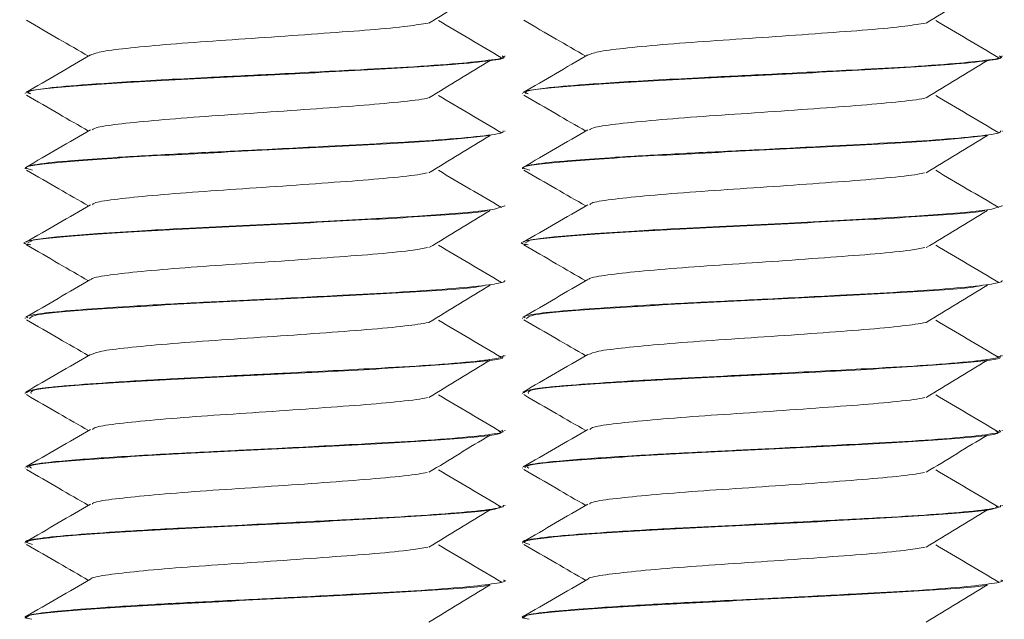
# Model space of a CAD drawing. Header units: millimetres. Extents: x -136 to 1613, y -2821 to -510.
# Tile 53 of 69: x 991 to 1007, y -572 to -562. Entities that reach past the tile are written whole.
import ezdxf

# ---------------------------------------------------------------- set-up
doc = ezdxf.new("R2010")
doc.units = ezdxf.units.MM

msp = doc.modelspace()

# ---------------------------------------------------------------- linework, layer by layer
at = {"color": 7, "linetype": 'Continuous', "lineweight": 15}
for p, q in [((998.863, -562.246), (998.863, -562.236)), ((1007.158, -562.246), (1007.158, -562.236)), ((990.863, -562.861), (990.863, -562.87)), ((999.158, -562.861), (999.158, -562.87)), ((998.863, -563.495), (998.863, -563.486)), ((1007.158, -563.495), (1007.158, -563.486)), ((990.863, -564.111), (990.863, -564.12)), ((999.158, -564.111), (999.158, -564.12)), ((998.863, -564.746), (998.863, -564.736)), ((1007.158, -564.746), (1007.158, -564.736)), ((990.863, -565.361), (990.863, -565.371)), ((999.158, -565.361), (999.158, -565.371)), ((998.863, -565.996), (998.863, -565.986)), ((1007.158, -565.996), (1007.158, -565.986)), ((990.863, -566.611), (990.863, -566.621)), ((999.158, -566.611), (999.158, -566.621)), ((998.863, -567.246), (998.863, -567.236)), ((1007.158, -567.246), (1007.158, -567.236)), ((990.863, -567.861), (990.863, -567.871)), ((999.158, -567.861), (999.158, -567.871)), ((998.863, -568.495), (998.863, -568.486)), ((1007.158, -568.495), (1007.158, -568.486)), ((990.863, -569.111), (990.863, -569.12)), ((999.158, -569.111), (999.158, -569.12)), ((998.863, -569.745), (998.863, -569.736)), ((1007.158, -569.745), (1007.158, -569.736)), ((990.863, -570.36), (990.863, -570.37)), ((999.158, -570.36), (999.158, -570.37)), ((998.863, -570.995), (998.863, -570.986)), ((1007.158, -570.995), (1007.158, -570.986)), ((990.863, -571.611), (990.863, -571.621)), ((999.158, -571.611), (999.158, -571.621))]:
    msp.add_line(p, q, dxfattribs=at)
at = {"color": 7, "linetype": 'Continuous', "lineweight": 15, "flags": 128}
for points in [[(998.857, -564.736), (998.862, -564.74), (998.689, -564.794), (998.53, -564.816), (998.237, -564.848), (997.412, -564.911), (996.526, -564.962), (995.304, -565.026), (994.147, -565.084), (993.61, -565.111), (993.336, -565.125), (993.196, -565.133), (993.126, -565.137), (993.09, -565.138), (993.072, -565.139), (993.068, -565.14), (993.066, -565.14), (993.064, -565.14), (993.064, -565.14), (993.064, -565.14), (993.064, -565.14), (993.063, -565.14), (993.063, -565.14), (993.063, -565.14), (993.063, -565.14), (993.06, -565.14), (993.054, -565.141), (993.035, -565.142), (992.969, -565.145), (992.729, -565.16), (992.075, -565.202), (991.389, -565.257), (991.16, -565.282), (991, -565.308), (990.899, -565.361)], [(1007.152, -564.736), (1007.158, -564.74), (1006.985, -564.794), (1006.825, -564.816), (1006.533, -564.848), (1005.708, -564.911), (1004.822, -564.962), (1003.6, -565.026), (1002.443, -565.084), (1001.905, -565.111), (1001.632, -565.125), (1001.491, -565.133), (1001.421, -565.137), (1001.385, -565.138), (1001.367, -565.139), (1001.363, -565.14), (1001.361, -565.14), (1001.36, -565.14), (1001.359, -565.14), (1001.359, -565.14), (1001.359, -565.14), (1001.359, -565.14), (1001.359, -565.14), (1001.359, -565.14), (1001.358, -565.14), (1001.355, -565.14), (1001.349, -565.141), (1001.33, -565.142), (1001.265, -565.145), (1001.024, -565.16), (1000.37, -565.202), (999.684, -565.257), (999.455, -565.282), (999.295, -565.308), (999.195, -565.361)]]:
    msp.add_lwpolyline(points, dxfattribs=at)
at = {"color": 7, "linetype": 'Continuous', "lineweight": 15}
for points, knots in [([(997.596, -561.687), (997.766, -561.584), (998.105, -561.376), (998.447, -561.168), (998.618, -561.065)], [0, 0, 0, 0, 0.499955, 1, 1, 1, 1]), ([(1005.891, -561.687), (1006.061, -561.584), (1006.4, -561.376), (1006.742, -561.168), (1006.913, -561.065)], [0, 0, 0, 0, 0.4999537, 1, 1, 1, 1]), ([(990.884, -561.641), (991.064, -561.746), (991.409, -561.945), (991.753, -562.145), (991.917, -562.241)], [0, 0, 0, 0, 0.522693, 1, 1, 1, 1]), ([(991.953, -562.221), (992.007, -562.2), (992.113, -562.159), (992.595, -562.103), (993.264, -562.04), (994.087, -561.98), (994.979, -561.922), (995.859, -561.858), (996.645, -561.801), (997.262, -561.742), (997.484, -561.704), (997.586, -561.687)], [0, 0, 0, 0, 0.112114, 0.223662, 0.337673, 0.450635, 0.562861, 0.677083, 0.788777, 0.902409, 1, 1, 1, 1]), ([(998.808, -562.269), (998.633, -562.165), (998.282, -561.958), (997.931, -561.75), (997.755, -561.646)], [0, 0, 0, 0, 0.50006, 1, 1, 1, 1]), ([(999.179, -561.641), (999.359, -561.746), (999.704, -561.945), (1000.048, -562.145), (1000.212, -562.241)], [0, 0, 0, 0, 0.522693, 1, 1, 1, 1]), ([(1000.248, -562.221), (1000.302, -562.2), (1000.408, -562.159), (1000.89, -562.103), (1001.56, -562.04), (1002.382, -561.98), (1003.274, -561.922), (1004.154, -561.858), (1004.94, -561.801), (1005.557, -561.742), (1005.779, -561.704), (1005.881, -561.687)], [0, 0, 0, 0, 0.112114, 0.223663, 0.337673, 0.450634, 0.56286, 0.677082, 0.788776, 0.90241, 1, 1, 1, 1]), ([(1007.103, -562.269), (1006.928, -562.165), (1006.577, -561.958), (1006.226, -561.75), (1006.05, -561.646)], [0, 0, 0, 0, 0.50005, 1, 1, 1, 1]), ([(991.953, -562.22), (991.773, -562.324), (991.413, -562.533), (991.053, -562.742), (990.873, -562.847)], [0, 0, 0, 0, 0.499701, 1, 1, 1, 1]), ([(998.818, -562.236), (998.832, -562.241), (998.903, -562.267), (998.631, -562.306), (998.095, -562.365), (997.304, -562.421), (996.257, -562.476), (995.098, -562.537), (993.991, -562.591), (992.896, -562.648), (991.928, -562.709), (991.332, -562.76), (991.06, -562.796), (990.892, -562.826), (990.904, -562.848), (990.911, -562.861)], [0, 0, 0, 0, 0.024107, 0.119133, 0.202996, 0.298913, 0.379718, 0.487089, 0.577252, 0.642802, 0.764155, 0.858915, 0.894543, 0.939141, 1, 1, 1, 1]), ([(990.957, -562.87), (990.932, -562.859), (990.838, -562.819), (991.522, -562.749), (992.874, -562.655), (994.687, -562.569), (996.514, -562.474), (997.862, -562.397), (998.584, -562.323), (998.879, -562.28), (998.833, -562.253), (998.822, -562.246)], [0, 0, 0, 0, 0.051777, 0.195943, 0.341431, 0.484957, 0.630764, 0.774463, 0.872259, 0.967892, 1, 1, 1, 1]), ([(997.596, -562.937), (997.766, -562.834), (998.105, -562.626), (998.447, -562.418), (998.618, -562.315)], [0, 0, 0, 0, 0.499955, 1, 1, 1, 1]), ([(1000.248, -562.22), (1000.068, -562.324), (999.708, -562.533), (999.349, -562.742), (999.169, -562.847)], [0, 0, 0, 0, 0.499701, 1, 1, 1, 1]), ([(1007.113, -562.236), (1007.127, -562.241), (1007.198, -562.267), (1006.926, -562.306), (1006.39, -562.365), (1005.599, -562.421), (1004.553, -562.476), (1003.393, -562.537), (1002.286, -562.591), (1001.191, -562.648), (1000.223, -562.709), (999.627, -562.76), (999.356, -562.796), (999.187, -562.826), (999.199, -562.848), (999.206, -562.861)], [0, 0, 0, 0, 0.024106, 0.119133, 0.202995, 0.298911, 0.379718, 0.48709, 0.577252, 0.642801, 0.764156, 0.858915, 0.894543, 0.939141, 1, 1, 1, 1]), ([(999.252, -562.87), (999.227, -562.859), (999.133, -562.819), (999.818, -562.749), (1001.169, -562.655), (1002.983, -562.569), (1004.809, -562.474), (1006.157, -562.397), (1006.879, -562.323), (1007.174, -562.28), (1007.129, -562.253), (1007.117, -562.246)], [0, 0, 0, 0, 0.0517779, 0.1959436, 0.341433, 0.4849567, 0.6307635, 0.7744627, 0.8722576, 0.9678924, 1, 1, 1, 1]), ([(1005.891, -562.937), (1006.061, -562.834), (1006.4, -562.626), (1006.742, -562.418), (1006.913, -562.315)], [0, 0, 0, 0, 0.4999537, 1, 1, 1, 1]), ([(990.884, -562.891), (991.064, -562.996), (991.409, -563.195), (991.753, -563.395), (991.917, -563.491)], [0, 0, 0, 0, 0.522693, 1, 1, 1, 1]), ([(991.979, -563.471), (992.002, -563.456), (992.057, -563.421), (992.448, -563.369), (993.064, -563.307), (993.854, -563.245), (994.735, -563.188), (995.624, -563.125), (996.452, -563.066), (997.111, -563.007), (997.497, -562.962), (997.575, -562.94), (997.582, -562.938)], [0, 0, 0, 0, 0.08141, 0.193535, 0.307177, 0.421198, 0.533077, 0.647518, 0.760196, 0.873206, 0.987555, 1, 1, 1, 1]), ([(998.808, -563.519), (998.633, -563.415), (998.282, -563.208), (997.931, -563), (997.755, -562.896)], [0, 0, 0, 0, 0.50006, 1, 1, 1, 1]), ([(999.179, -562.891), (999.359, -562.996), (999.704, -563.195), (1000.048, -563.395), (1000.212, -563.491)], [0, 0, 0, 0, 0.522693, 1, 1, 1, 1]), ([(1000.274, -563.471), (1000.297, -563.456), (1000.353, -563.421), (1000.743, -563.369), (1001.359, -563.307), (1002.149, -563.245), (1003.03, -563.188), (1003.919, -563.125), (1004.747, -563.066), (1005.406, -563.007), (1005.792, -562.962), (1005.87, -562.94), (1005.878, -562.938)], [0, 0, 0, 0, 0.081412, 0.193533, 0.307176, 0.421201, 0.533075, 0.647516, 0.760194, 0.873203, 0.987555, 1, 1, 1, 1]), ([(1007.103, -563.519), (1006.928, -563.415), (1006.577, -563.208), (1006.226, -563), (1006.05, -562.896)], [0, 0, 0, 0, 0.50005, 1, 1, 1, 1]), ([(998.837, -563.486), (998.838, -563.496), (998.843, -563.526), (998.501, -563.575), (997.808, -563.638), (996.903, -563.692), (995.808, -563.75), (994.637, -563.811), (993.424, -563.869), (992.461, -563.924), (991.64, -563.982), (991.151, -564.028), (990.933, -564.069), (990.883, -564.091), (990.857, -564.104), (990.871, -564.109), (990.875, -564.111)], [0, 0, 0, 0, 0.047387, 0.145753, 0.243222, 0.33676, 0.415262, 0.524314, 0.612401, 0.709401, 0.783701, 0.885452, 0.942027, 0.974086, 0.991856, 1, 1, 1, 1]), ([(991.953, -563.47), (991.773, -563.574), (991.413, -563.783), (991.053, -563.992), (990.873, -564.097)], [0, 0, 0, 0, 0.499701, 1, 1, 1, 1]), ([(1007.132, -563.486), (1007.133, -563.496), (1007.138, -563.526), (1006.797, -563.575), (1006.103, -563.638), (1005.198, -563.692), (1004.103, -563.75), (1002.933, -563.811), (1001.719, -563.869), (1000.756, -563.924), (999.935, -563.982), (999.446, -564.028), (999.228, -564.069), (999.178, -564.091), (999.152, -564.104), (999.166, -564.109), (999.171, -564.111)], [0, 0, 0, 0, 0.047387, 0.145753, 0.243223, 0.336762, 0.415263, 0.524315, 0.612402, 0.709402, 0.783702, 0.885451, 0.942027, 0.974086, 0.991856, 1, 1, 1, 1]), ([(1000.248, -563.47), (1000.068, -563.574), (999.708, -563.783), (999.349, -563.992), (999.169, -564.097)], [0, 0, 0, 0, 0.499701, 1, 1, 1, 1]), ([(990.983, -564.141), (990.933, -564.129), (990.761, -564.087), (991.334, -564.014), (992.583, -563.923), (994.349, -563.835), (996.187, -563.741), (997.799, -563.655), (998.336, -563.595), (998.6, -563.565)], [0, 0, 0, 0, 0.063969, 0.221532, 0.378735, 0.535044, 0.693373, 0.849282, 1, 1, 1, 1]), ([(997.596, -564.187), (997.766, -564.084), (998.105, -563.876), (998.447, -563.668), (998.618, -563.565)], [0, 0, 0, 0, 0.499955, 1, 1, 1, 1]), ([(999.278, -564.141), (999.228, -564.129), (999.056, -564.087), (999.629, -564.014), (1000.878, -563.923), (1002.644, -563.835), (1004.483, -563.741), (1006.095, -563.655), (1006.631, -563.595), (1006.895, -563.565)], [0, 0, 0, 0, 0.06397, 0.221533, 0.378737, 0.535046, 0.693373, 0.849283, 1, 1, 1, 1]), ([(1005.891, -564.187), (1006.061, -564.084), (1006.4, -563.876), (1006.742, -563.668), (1006.913, -563.565)], [0, 0, 0, 0, 0.4999537, 1, 1, 1, 1]), ([(990.884, -564.141), (991.064, -564.246), (991.409, -564.445), (991.753, -564.645), (991.917, -564.741)], [0, 0, 0, 0, 0.522693, 1, 1, 1, 1]), ([(998.808, -564.769), (998.633, -564.665), (998.282, -564.458), (997.931, -564.25), (997.755, -564.146)], [0, 0, 0, 0, 0.50006, 1, 1, 1, 1]), ([(999.179, -564.141), (999.359, -564.246), (999.704, -564.445), (1000.048, -564.645), (1000.212, -564.741)], [0, 0, 0, 0, 0.522693, 1, 1, 1, 1]), ([(1007.103, -564.769), (1006.928, -564.665), (1006.577, -564.458), (1006.226, -564.25), (1006.05, -564.146)], [0, 0, 0, 0, 0.50005, 1, 1, 1, 1]), ([(991.985, -564.72), (991.991, -564.711), (992.008, -564.682), (992.318, -564.633), (992.875, -564.575), (993.627, -564.511), (994.491, -564.454), (995.386, -564.392), (996.239, -564.331), (996.951, -564.274), (997.413, -564.223), (997.534, -564.195), (997.567, -564.188)], [0, 0, 0, 0, 0.049542, 0.162591, 0.275258, 0.389719, 0.501614, 0.615635, 0.729313, 0.841433, 0.955957, 1, 1, 1, 1]), ([(1000.28, -564.72), (1000.286, -564.711), (1000.303, -564.682), (1000.613, -564.633), (1001.17, -564.575), (1001.922, -564.511), (1002.786, -564.454), (1003.682, -564.392), (1004.534, -564.331), (1005.247, -564.274), (1005.708, -564.223), (1005.829, -564.195), (1005.862, -564.188)], [0, 0, 0, 0, 0.049541, 0.16259, 0.275257, 0.389718, 0.501613, 0.615639, 0.729313, 0.841433, 0.955957, 1, 1, 1, 1]), ([(990.955, -565.392), (990.919, -565.385), (990.724, -565.349), (991.182, -565.278), (992.306, -565.19), (994.007, -565.1), (995.884, -565.008), (997.488, -564.92), (998.447, -564.853), (998.559, -564.819), (998.572, -564.815)], [0, 0, 0, 0, 0.035198, 0.19343, 0.349797, 0.506818, 0.664491, 0.820532, 0.978941, 1, 1, 1, 1]), ([(991.953, -564.72), (991.773, -564.824), (991.413, -565.033), (991.053, -565.242), (990.873, -565.347)], [0, 0, 0, 0, 0.499701, 1, 1, 1, 1]), ([(997.596, -565.437), (997.766, -565.334), (998.105, -565.126), (998.447, -564.918), (998.618, -564.815)], [0, 0, 0, 0, 0.499955, 1, 1, 1, 1]), ([(999.25, -565.392), (999.214, -565.385), (999.02, -565.349), (999.477, -565.278), (1000.602, -565.19), (1002.302, -565.1), (1004.179, -565.008), (1005.783, -564.92), (1006.742, -564.853), (1006.854, -564.819), (1006.867, -564.815)], [0, 0, 0, 0, 0.035198, 0.193431, 0.349797, 0.506819, 0.664491, 0.820532, 0.978942, 1, 1, 1, 1]), ([(1000.248, -564.72), (1000.068, -564.824), (999.708, -565.033), (999.349, -565.242), (999.169, -565.347)], [0, 0, 0, 0, 0.499701, 1, 1, 1, 1]), ([(1005.891, -565.437), (1006.061, -565.334), (1006.4, -565.126), (1006.742, -564.918), (1006.913, -564.815)], [0, 0, 0, 0, 0.4999537, 1, 1, 1, 1]), ([(990.884, -565.391), (991.064, -565.496), (991.409, -565.695), (991.753, -565.895), (991.917, -565.991)], [0, 0, 0, 0, 0.522693, 1, 1, 1, 1]), ([(991.97, -565.97), (991.969, -565.967), (991.962, -565.943), (992.208, -565.899), (992.699, -565.842), (993.41, -565.778), (994.249, -565.72), (995.145, -565.66), (996.016, -565.597), (996.775, -565.54), (997.325, -565.484), (997.501, -565.451), (997.572, -565.437)], [0, 0, 0, 0, 0.017706, 0.131617, 0.24356, 0.358039, 0.470545, 0.583743, 0.698027, 0.809833, 0.924112, 1, 1, 1, 1]), ([(998.808, -566.019), (998.633, -565.915), (998.282, -565.708), (997.931, -565.5), (997.755, -565.396)], [0, 0, 0, 0, 0.50006, 1, 1, 1, 1]), ([(999.179, -565.391), (999.359, -565.496), (999.704, -565.695), (1000.048, -565.895), (1000.212, -565.991)], [0, 0, 0, 0, 0.522693, 1, 1, 1, 1]), ([(1000.265, -565.97), (1000.264, -565.967), (1000.258, -565.943), (1000.503, -565.899), (1000.994, -565.842), (1001.705, -565.778), (1002.544, -565.72), (1003.44, -565.66), (1004.311, -565.597), (1005.07, -565.54), (1005.62, -565.484), (1005.797, -565.451), (1005.867, -565.437)], [0, 0, 0, 0, 0.017705, 0.131616, 0.243559, 0.358038, 0.470548, 0.583742, 0.698026, 0.809832, 0.924113, 1, 1, 1, 1]), ([(1007.103, -566.019), (1006.928, -565.915), (1006.577, -565.708), (1006.226, -565.5), (1006.05, -565.396)], [0, 0, 0, 0, 0.50005, 1, 1, 1, 1]), ([(991.953, -565.97), (991.773, -566.074), (991.413, -566.283), (991.053, -566.492), (990.873, -566.597)], [0, 0, 0, 0, 0.499701, 1, 1, 1, 1]), ([(998.863, -565.986), (998.863, -565.986), (998.867, -565.995), (998.825, -566.021), (998.585, -566.065), (997.965, -566.125), (997.116, -566.181), (996.044, -566.238), (994.875, -566.299), (993.644, -566.358), (992.603, -566.415), (991.746, -566.474), (991.253, -566.517), (990.997, -566.556), (990.864, -566.585), (990.893, -566.603), (990.905, -566.611)], [0, 0, 0, 0, 0.00018, 0.039552, 0.128574, 0.22402, 0.316515, 0.395789, 0.506974, 0.593517, 0.691038, 0.778738, 0.868495, 0.910597, 0.963985, 1, 1, 1, 1]), ([(990.926, -566.621), (990.955, -566.596), (991.018, -566.539), (992.073, -566.458), (993.671, -566.365), (995.551, -566.275), (997.231, -566.186), (998.314, -566.114), (998.491, -566.075), (998.533, -566.065)], [0, 0, 0, 0, 0.133988, 0.295783, 0.459654, 0.622262, 0.784738, 0.948723, 1, 1, 1, 1]), ([(997.596, -566.687), (997.766, -566.584), (998.105, -566.376), (998.447, -566.168), (998.618, -566.065)], [0, 0, 0, 0, 0.499943, 1, 1, 1, 1]), ([(1000.248, -565.97), (1000.068, -566.074), (999.708, -566.283), (999.349, -566.492), (999.169, -566.597)], [0, 0, 0, 0, 0.499701, 1, 1, 1, 1]), ([(1007.158, -565.986), (1007.158, -565.986), (1007.163, -565.995), (1007.12, -566.021), (1006.88, -566.065), (1006.261, -566.125), (1005.411, -566.181), (1004.339, -566.238), (1003.17, -566.299), (1001.939, -566.358), (1000.899, -566.415), (1000.041, -566.474), (999.548, -566.517), (999.293, -566.556), (999.159, -566.585), (999.188, -566.603), (999.2, -566.611)], [0, 0, 0, 0, 0.00018, 0.039552, 0.128575, 0.22402, 0.316516, 0.39579, 0.506974, 0.593517, 0.691038, 0.778739, 0.868495, 0.910597, 0.963984, 1, 1, 1, 1]), ([(999.221, -566.621), (999.25, -566.596), (999.313, -566.539), (1000.369, -566.458), (1001.966, -566.365), (1003.846, -566.275), (1005.526, -566.186), (1006.61, -566.114), (1006.786, -566.075), (1006.828, -566.065)], [0, 0, 0, 0, 0.133988, 0.295783, 0.459654, 0.622265, 0.784738, 0.948723, 1, 1, 1, 1]), ([(1005.891, -566.687), (1006.061, -566.584), (1006.4, -566.376), (1006.742, -566.168), (1006.913, -566.065)], [0, 0, 0, 0, 0.499942, 1, 1, 1, 1]), ([(990.884, -566.641), (991.064, -566.746), (991.409, -566.945), (991.753, -567.145), (991.917, -567.241)], [0, 0, 0, 0, 0.522693, 1, 1, 1, 1]), ([(991.963, -567.221), (992.005, -567.202), (992.094, -567.163), (992.547, -567.108), (993.2, -567.045), (994.013, -566.985), (994.902, -566.927), (995.786, -566.863), (996.584, -566.806), (997.232, -566.745), (997.477, -566.706), (997.595, -566.686)], [0, 0, 0, 0, 0.102914, 0.214402, 0.32816, 0.441318, 0.553191, 0.667345, 0.779107, 0.892406, 1, 1, 1, 1]), ([(998.808, -567.269), (998.633, -567.165), (998.282, -566.958), (997.931, -566.75), (997.755, -566.646)], [0, 0, 0, 0, 0.50006, 1, 1, 1, 1]), ([(999.179, -566.641), (999.359, -566.746), (999.704, -566.945), (1000.048, -567.145), (1000.212, -567.241)], [0, 0, 0, 0, 0.522693, 1, 1, 1, 1]), ([(1000.258, -567.221), (1000.3, -567.202), (1000.389, -567.163), (1000.842, -567.108), (1001.495, -567.045), (1002.308, -566.985), (1003.197, -566.927), (1004.081, -566.863), (1004.879, -566.806), (1005.528, -566.745), (1005.772, -566.706), (1005.891, -566.686)], [0, 0, 0, 0, 0.102913, 0.2144, 0.328158, 0.441317, 0.55319, 0.667345, 0.779107, 0.892406, 1, 1, 1, 1]), ([(1007.103, -567.269), (1006.928, -567.165), (1006.577, -566.958), (1006.226, -566.75), (1006.05, -566.646)], [0, 0, 0, 0, 0.50005, 1, 1, 1, 1]), ([(991.953, -567.22), (991.773, -567.324), (991.413, -567.533), (991.053, -567.742), (990.873, -567.847)], [0, 0, 0, 0, 0.499701, 1, 1, 1, 1]), ([(998.845, -567.236), (998.832, -567.252), (998.813, -567.276), (998.607, -567.307), (998.285, -567.346), (997.667, -567.398), (996.611, -567.458), (995.419, -567.52), (994.244, -567.579), (993.189, -567.632), (992.239, -567.688), (991.593, -567.737), (991.246, -567.771), (990.952, -567.809), (990.907, -567.839), (990.875, -567.861)], [0, 0, 0, 0, 0.075249, 0.114661, 0.160532, 0.260781, 0.350645, 0.465781, 0.551753, 0.628923, 0.726366, 0.815895, 0.86037, 0.897793, 1, 1, 1, 1]), ([(990.96, -567.871), (990.954, -567.851), (990.94, -567.801), (991.838, -567.724), (993.35, -567.63), (995.203, -567.543), (996.991, -567.451), (998.287, -567.36), (998.916, -567.293), (998.804, -567.254), (998.78, -567.246)], [0, 0, 0, 0, 0.092589, 0.236245, 0.382184, 0.526027, 0.671164, 0.815994, 0.959982, 1, 1, 1, 1]), ([(1000.248, -567.22), (1000.068, -567.324), (999.708, -567.533), (999.349, -567.742), (999.169, -567.847)], [0, 0, 0, 0, 0.499701, 1, 1, 1, 1]), ([(1007.14, -567.236), (1007.127, -567.252), (1007.108, -567.276), (1006.902, -567.307), (1006.58, -567.346), (1005.963, -567.398), (1004.907, -567.458), (1003.714, -567.52), (1002.539, -567.579), (1001.485, -567.632), (1000.534, -567.688), (999.888, -567.737), (999.541, -567.771), (999.247, -567.809), (999.203, -567.839), (999.17, -567.861)], [0, 0, 0, 0, 0.075249, 0.114661, 0.160532, 0.26078, 0.350646, 0.465779, 0.551754, 0.628924, 0.726367, 0.815895, 0.860371, 0.897793, 1, 1, 1, 1]), ([(999.255, -567.871), (999.249, -567.851), (999.235, -567.801), (1000.133, -567.724), (1001.645, -567.63), (1003.498, -567.543), (1005.286, -567.451), (1006.582, -567.36), (1007.212, -567.293), (1007.1, -567.254), (1007.075, -567.246)], [0, 0, 0, 0, 0.092589, 0.236245, 0.382186, 0.526026, 0.671164, 0.815995, 0.959982, 1, 1, 1, 1]), ([(997.596, -567.937), (997.766, -567.834), (998.105, -567.626), (998.447, -567.418), (998.618, -567.315)], [0, 0, 0, 0, 0.499943, 1, 1, 1, 1]), ([(1005.891, -567.937), (1006.061, -567.834), (1006.4, -567.626), (1006.742, -567.418), (1006.913, -567.315)], [0, 0, 0, 0, 0.499942, 1, 1, 1, 1]), ([(990.884, -567.891), (991.064, -567.996), (991.409, -568.195), (991.753, -568.395), (991.917, -568.491)], [0, 0, 0, 0, 0.522706, 1, 1, 1, 1]), ([(998.808, -568.519), (998.633, -568.415), (998.282, -568.208), (997.931, -568), (997.755, -567.896)], [0, 0, 0, 0, 0.50006, 1, 1, 1, 1]), ([(999.179, -567.891), (999.359, -567.996), (999.704, -568.195), (1000.048, -568.395), (1000.212, -568.491)], [0, 0, 0, 0, 0.522706, 1, 1, 1, 1]), ([(1007.103, -568.519), (1006.928, -568.415), (1006.577, -568.208), (1006.226, -568), (1006.05, -567.896)], [0, 0, 0, 0, 0.50005, 1, 1, 1, 1]), ([(991.983, -568.471), (992, -568.458), (992.041, -568.424), (992.405, -568.373), (993.003, -568.313), (993.781, -568.25), (994.658, -568.193), (995.55, -568.13), (996.386, -568.071), (997.063, -568.012), (997.471, -567.965), (997.561, -567.942), (997.575, -567.938)], [0, 0, 0, 0, 0.071367, 0.183722, 0.297097, 0.411304, 0.523121, 0.637476, 0.750503, 0.863178, 0.977627, 1, 1, 1, 1]), ([(1000.279, -568.471), (1000.295, -568.458), (1000.336, -568.424), (1000.7, -568.373), (1001.298, -568.313), (1002.077, -568.25), (1002.953, -568.193), (1003.845, -568.13), (1004.681, -568.071), (1005.358, -568.012), (1005.766, -567.965), (1005.856, -567.942), (1005.871, -567.938)], [0, 0, 0, 0, 0.071367, 0.183722, 0.297096, 0.411303, 0.52312, 0.637475, 0.750501, 0.863176, 0.977627, 1, 1, 1, 1]), ([(991.953, -568.47), (991.773, -568.574), (991.413, -568.783), (991.053, -568.992), (990.873, -569.097)], [0, 0, 0, 0, 0.499701, 1, 1, 1, 1]), ([(998.812, -568.486), (998.826, -568.494), (998.864, -568.517), (998.626, -568.557), (998.134, -568.612), (997.312, -568.67), (996.254, -568.726), (995.119, -568.787), (993.903, -568.845), (992.755, -568.905), (991.853, -568.965), (991.232, -569.02), (990.892, -569.066), (990.903, -569.098), (990.907, -569.111)], [0, 0, 0, 0, 0.040002, 0.106487, 0.203284, 0.297607, 0.378697, 0.491195, 0.569039, 0.668735, 0.781906, 0.84623, 0.941258, 1, 1, 1, 1]), ([(990.965, -569.12), (990.943, -569.106), (990.871, -569.062), (991.625, -568.991), (993.035, -568.896), (994.864, -568.81), (996.688, -568.716), (998.101, -568.627), (998.855, -568.553), (998.783, -568.509), (998.76, -568.495)], [0, 0, 0, 0, 0.065914, 0.209905, 0.355772, 0.499405, 0.645205, 0.789297, 0.933973, 1, 1, 1, 1]), ([(997.596, -569.187), (997.766, -569.084), (998.105, -568.876), (998.447, -568.668), (998.618, -568.565)], [0, 0, 0, 0, 0.499943, 1, 1, 1, 1]), ([(1000.248, -568.47), (1000.068, -568.574), (999.708, -568.783), (999.349, -568.992), (999.169, -569.097)], [0, 0, 0, 0, 0.499701, 1, 1, 1, 1]), ([(1007.107, -568.486), (1007.121, -568.494), (1007.159, -568.517), (1006.921, -568.557), (1006.429, -568.612), (1005.607, -568.67), (1004.549, -568.726), (1003.414, -568.787), (1002.198, -568.845), (1001.05, -568.905), (1000.148, -568.965), (999.527, -569.02), (999.187, -569.066), (999.198, -569.098), (999.202, -569.111)], [0, 0, 0, 0, 0.0400024, 0.1064862, 0.2032843, 0.2976072, 0.3786973, 0.4911955, 0.5690394, 0.6687337, 0.781907, 0.8462296, 0.9412586, 1, 1, 1, 1]), ([(999.261, -569.12), (999.238, -569.106), (999.166, -569.062), (999.92, -568.991), (1001.331, -568.896), (1003.159, -568.81), (1004.983, -568.716), (1006.396, -568.627), (1007.151, -568.553), (1007.078, -568.509), (1007.055, -568.495)], [0, 0, 0, 0, 0.065915, 0.209905, 0.355772, 0.499406, 0.645205, 0.789297, 0.933974, 1, 1, 1, 1]), ([(1005.891, -569.187), (1006.061, -569.084), (1006.4, -568.876), (1006.742, -568.668), (1006.913, -568.565)], [0, 0, 0, 0, 0.499942, 1, 1, 1, 1]), ([(990.884, -569.141), (991.064, -569.246), (991.409, -569.445), (991.753, -569.645), (991.917, -569.741)], [0, 0, 0, 0, 0.522706, 1, 1, 1, 1]), ([(991.983, -569.72), (991.985, -569.713), (991.993, -569.685), (992.281, -569.638), (992.818, -569.58), (993.558, -569.517), (994.414, -569.459), (995.311, -569.398), (996.169, -569.336), (996.897, -569.279), (997.386, -569.226), (997.523, -569.197), (997.567, -569.188)], [0, 0, 0, 0, 0.039497, 0.152863, 0.265237, 0.37975, 0.491776, 0.60558, 0.719493, 0.831449, 0.945942, 1, 1, 1, 1]), ([(998.808, -569.769), (998.633, -569.665), (998.282, -569.458), (997.931, -569.25), (997.755, -569.146)], [0, 0, 0, 0, 0.50006, 1, 1, 1, 1]), ([(999.179, -569.141), (999.359, -569.246), (999.704, -569.445), (1000.048, -569.645), (1000.212, -569.741)], [0, 0, 0, 0, 0.522706, 1, 1, 1, 1]), ([(1000.278, -569.72), (1000.28, -569.713), (1000.288, -569.685), (1000.576, -569.638), (1001.113, -569.58), (1001.853, -569.517), (1002.709, -569.459), (1003.606, -569.398), (1004.465, -569.336), (1005.193, -569.279), (1005.681, -569.226), (1005.818, -569.197), (1005.862, -569.188)], [0, 0, 0, 0, 0.039499, 0.152863, 0.265237, 0.37975, 0.491776, 0.60558, 0.719494, 0.831449, 0.945943, 1, 1, 1, 1]), ([(1007.103, -569.769), (1006.928, -569.665), (1006.577, -569.458), (1006.226, -569.25), (1006.05, -569.146)], [0, 0, 0, 0, 0.50005, 1, 1, 1, 1]), ([(998.838, -569.736), (998.841, -569.745), (998.849, -569.775), (998.515, -569.823), (997.828, -569.886), (996.898, -569.943), (995.766, -570.002), (994.591, -570.063), (993.448, -570.117), (992.482, -570.173), (991.627, -570.233), (991.077, -570.287), (990.83, -570.334), (990.881, -570.357), (990.889, -570.36)], [0, 0, 0, 0, 0.042326, 0.145715, 0.241708, 0.330268, 0.426175, 0.530168, 0.607082, 0.704148, 0.788444, 0.888326, 0.982284, 1, 1, 1, 1]), ([(991.953, -569.72), (991.773, -569.824), (991.413, -570.033), (991.053, -570.242), (990.873, -570.347)], [0, 0, 0, 0, 0.499701, 1, 1, 1, 1]), ([(1007.133, -569.736), (1007.136, -569.745), (1007.145, -569.775), (1006.81, -569.823), (1006.124, -569.886), (1005.194, -569.943), (1004.061, -570.002), (1002.886, -570.063), (1001.743, -570.117), (1000.777, -570.173), (999.922, -570.233), (999.372, -570.287), (999.125, -570.334), (999.176, -570.357), (999.184, -570.36)], [0, 0, 0, 0, 0.042326, 0.145714, 0.241709, 0.330268, 0.426176, 0.530169, 0.607083, 0.704149, 0.788444, 0.888326, 0.982284, 1, 1, 1, 1]), ([(1000.248, -569.72), (1000.068, -569.824), (999.708, -570.033), (999.349, -570.242), (999.169, -570.347)], [0, 0, 0, 0, 0.499701, 1, 1, 1, 1]), ([(990.986, -570.391), (990.936, -570.376), (990.783, -570.331), (991.424, -570.256), (992.737, -570.163), (994.524, -570.076), (996.373, -569.982), (997.89, -569.895), (998.787, -569.813), (998.774, -569.764), (998.768, -569.745)], [0, 0, 0, 0, 0.0704295, 0.2103965, 0.3509737, 0.4900772, 0.6312984, 0.7703219, 0.9111165, 1, 1, 1, 1]), ([(997.596, -570.437), (997.766, -570.334), (998.105, -570.126), (998.447, -569.918), (998.618, -569.815)], [0, 0, 0, 0, 0.499943, 1, 1, 1, 1]), ([(999.282, -570.391), (999.231, -570.376), (999.079, -570.331), (999.719, -570.256), (1001.032, -570.163), (1002.819, -570.076), (1004.668, -569.982), (1006.185, -569.895), (1007.082, -569.813), (1007.069, -569.764), (1007.064, -569.745)], [0, 0, 0, 0, 0.070429, 0.210396, 0.350973, 0.490077, 0.631298, 0.770322, 0.911116, 1, 1, 1, 1]), ([(1005.891, -570.437), (1006.061, -570.334), (1006.4, -570.126), (1006.742, -569.918), (1006.913, -569.815)], [0, 0, 0, 0, 0.499942, 1, 1, 1, 1]), ([(990.884, -570.391), (991.064, -570.496), (991.409, -570.695), (991.753, -570.895), (991.917, -570.991)], [0, 0, 0, 0, 0.522706, 1, 1, 1, 1]), ([(998.808, -571.019), (998.633, -570.915), (998.282, -570.708), (997.931, -570.5), (997.755, -570.396)], [0, 0, 0, 0, 0.500066, 1, 1, 1, 1]), ([(999.179, -570.391), (999.359, -570.496), (999.704, -570.695), (1000.048, -570.895), (1000.212, -570.991)], [0, 0, 0, 0, 0.522706, 1, 1, 1, 1]), ([(1007.103, -571.019), (1006.928, -570.915), (1006.577, -570.708), (1006.226, -570.5), (1006.05, -570.396)], [0, 0, 0, 0, 0.500056, 1, 1, 1, 1]), ([(991.961, -570.97), (991.96, -570.969), (991.949, -570.947), (992.177, -570.904), (992.646, -570.847), (993.343, -570.784), (994.174, -570.724), (995.069, -570.665), (995.944, -570.602), (996.716, -570.545), (997.296, -570.488), (997.493, -570.452), (997.577, -570.437)], [0, 0, 0, 0, 0.007691, 0.121792, 0.233626, 0.348026, 0.460848, 0.573699, 0.68809, 0.799921, 0.914037, 1, 1, 1, 1]), ([(1000.256, -570.97), (1000.256, -570.969), (1000.244, -570.947), (1000.473, -570.904), (1000.941, -570.847), (1001.638, -570.784), (1002.469, -570.724), (1003.364, -570.665), (1004.239, -570.602), (1005.011, -570.545), (1005.592, -570.488), (1005.788, -570.452), (1005.872, -570.437)], [0, 0, 0, 0, 0.007691, 0.121791, 0.233625, 0.348025, 0.460847, 0.573698, 0.688092, 0.79992, 0.914036, 1, 1, 1, 1]), ([(991.953, -570.97), (991.773, -571.074), (991.413, -571.283), (991.053, -571.492), (990.873, -571.597)], [0, 0, 0, 0, 0.499701, 1, 1, 1, 1]), ([(998.843, -570.986), (998.849, -570.988), (998.911, -571.008), (998.702, -571.045), (998.238, -571.103), (997.447, -571.162), (996.456, -571.216), (995.352, -571.274), (994.174, -571.333), (993.034, -571.389), (992.07, -571.45), (991.347, -571.507), (990.924, -571.559), (990.898, -571.595), (990.886, -571.611)], [0, 0, 0, 0, 0.010331, 0.093309, 0.187156, 0.286516, 0.364909, 0.463302, 0.55618, 0.643261, 0.747276, 0.832656, 0.925803, 1, 1, 1, 1]), ([(1000.248, -570.97), (1000.068, -571.074), (999.708, -571.283), (999.349, -571.492), (999.169, -571.597)], [0, 0, 0, 0, 0.499701, 1, 1, 1, 1]), ([(1007.138, -570.986), (1007.145, -570.988), (1007.206, -571.008), (1006.998, -571.045), (1006.533, -571.103), (1005.742, -571.162), (1004.751, -571.216), (1003.647, -571.274), (1002.47, -571.333), (1001.329, -571.389), (1000.365, -571.45), (999.642, -571.507), (999.219, -571.559), (999.193, -571.595), (999.181, -571.611)], [0, 0, 0, 0, 0.01033, 0.093308, 0.187156, 0.286517, 0.36491, 0.463302, 0.55618, 0.643261, 0.747275, 0.832656, 0.925803, 1, 1, 1, 1]), ([(990.973, -571.641), (990.928, -571.632), (990.743, -571.593), (991.258, -571.52), (992.452, -571.431), (994.183, -571.342), (996.06, -571.248), (997.613, -571.162), (998.514, -571.097), (998.6, -571.066), (998.603, -571.065)], [0, 0, 0, 0, 0.0503963, 0.2083115, 0.3650419, 0.5216089, 0.6796629, 0.8355544, 0.9939263, 1, 1, 1, 1]), ([(997.596, -571.687), (997.766, -571.584), (998.105, -571.376), (998.447, -571.168), (998.618, -571.065)], [0, 0, 0, 0, 0.499943, 1, 1, 1, 1]), ([(999.268, -571.641), (999.223, -571.632), (999.038, -571.593), (999.553, -571.52), (1000.747, -571.431), (1002.478, -571.342), (1004.355, -571.248), (1005.908, -571.162), (1006.81, -571.097), (1006.895, -571.066), (1006.898, -571.065)], [0, 0, 0, 0, 0.050397, 0.208311, 0.365041, 0.521611, 0.679663, 0.835555, 0.993926, 1, 1, 1, 1]), ([(1005.891, -571.687), (1006.061, -571.584), (1006.4, -571.376), (1006.742, -571.168), (1006.913, -571.065)], [0, 0, 0, 0, 0.499942, 1, 1, 1, 1])]:
    msp.add_open_spline(points, degree=3, knots=knots, dxfattribs=at)

doc.saveas('drawing.dxf')
